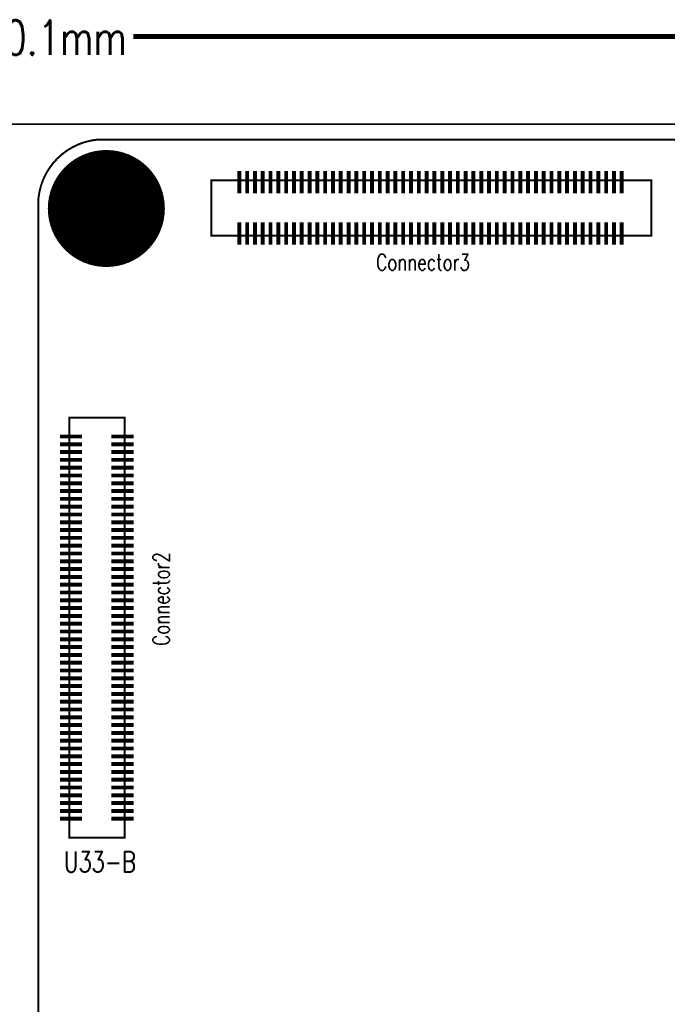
# Model space of a CAD drawing. Extents: x -14 to 157, y -7 to 92.
# Tile 125 of 129: x 75 to 109, y 41 to 92. Entities that reach past the tile are written whole.
import ezdxf

# ---------------------------------------------------------------- set-up
doc = ezdxf.new("R2010")
doc.units = 0
doc.linetypes.add('TRMIDX_2048', pattern=[2, 1, 1])
for name, color, linetype in [('BOARD_OUTLINE_00', 254, 'CONTINUOUS'), ('DIMENSION1_00', 254, 'CONTINUOUS'), ('DRIL_PLTE_THRU_01', 3, 'CONTINUOUS'), ('DRIL_PLTE_THRU_02', 171, 'CONTINUOUS'), ('DRIL_PLTE_THRU_03', 222, 'CONTINUOUS'), ('DRIL_PLTE_THRU_04', 2, 'CONTINUOUS'), ('DRIL_SYMBOL', 254, 'CONTINUOUS'), ('PADS_BOT', 56, 'CONTINUOUS'), ('PADS_INNER', 96, 'CONTINUOUS'), ('PADS_TOP', 96, 'CONTINUOUS'), ('PART_TOP_2DLINE_126', 183, 'CONTINUOUS'), ('TEXT_01', 96, 'CONTINUOUS'), ('TEXT_126', 254, 'CONTINUOUS')]:
    doc.layers.add(name, color=color, linetype=linetype)
doc.styles.add('W0$12', font='simplex', dxfattribs={"width": 0.75})
doc.styles.add('W0$15', font='simplex', dxfattribs={"width": 0.75})
doc.styles.add('W0$254', font='simplex', dxfattribs={"width": 0.75})

# ---------------------------------------------------------------- blocks, each defined once
blk = doc.blocks.new('BOARD_74')
at = {"layer": 'BOARD_OUTLINE_00', "const_width": 0.1}
blk.add_lwpolyline([(0, -3.5, -0.41421356), (3.5, 0), (156.51, 0, -0.41421356), (160.01, -3.5), (160.01, -86.52, -0.41421356), (156.51, -90.02), (3.5, -90.02, -0.41421356), (0, -86.52)], format="xyb", close=True, dxfattribs=at)
blk = doc.blocks.new('D_1dfeghi_9')
at = {"layer": 'DIMENSION1_00', "linetype": 'TRMIDX_2048', "const_width": 0.254}
blk.add_lwpolyline([(82.95, 4.943), (7.757, 4.943)], dxfattribs=at)
at = {"layer": 'TEXT_01', "style": 'W0$254', "width": 0.75}
blk.add_text('160.1mm', height=1.778, dxfattribs=at).set_placement((-1.145, 3.99))
blk = doc.blocks.new('SMOOTH_0$10008')
at = {"const_width": 0.05004}
blk.add_lwpolyline([(-0.02502, 0, 1), (0.02502, 0, 1)], format="xyb", close=True, dxfattribs=at)
blk = doc.blocks.new('PART_BODY_TOP_41')
at = {"layer": 'PART_TOP_2DLINE_126', "const_width": 0.1}
blk.add_lwpolyline([(-19.99, 24.5, -0.35461), (-16.99, 27.5), (17.03, 27.5, -0.345792), (20.03, 24.5), (20.03, -24.48, -0.403519), (17.03, -27.48), (-16.99, -27.48, -0.350685), (-19.99, -24.48)], format="xyb", close=True, dxfattribs=at)
blk.add_lwpolyline([(-18.41, 13.24), (-15.57, 13.24), (-15.57, -8.29), (-18.41, -8.29)], close=True, dxfattribs=at)
at = {"layer": 'PART_TOP_2DLINE_126'}
for p in [(-16.99, 27.5), (-19.99, 24.5), (-18.41, 13.24), (-15.57, 13.24), (-18.41, -8.29), (-15.57, -8.29)]:
    blk.add_blockref('SMOOTH_0$10008', p, dxfattribs=at)
blk = doc.blocks.new('DRIL_HOLE_0')
blk.add_lwpolyline([(0, 0, 1), (0, 0, 1)], format="xyb", close=True)
blk = doc.blocks.new('PAD_0')
blk.add_lwpolyline([(0, 0, 1), (0, 0, 1)], format="xyb", close=True)
blk = doc.blocks.new('PAD_11')
at = {"const_width": 0.2}
blk.add_lwpolyline([(-0.57, 0), (0.57, 0)], dxfattribs=at)
blk = doc.blocks.new('STK_TOP_98')
at = {"layer": 'DRIL_PLTE_THRU_01'}
blk.add_blockref('DRIL_HOLE_0', (0, 0), dxfattribs=at)
at = {"layer": 'DRIL_PLTE_THRU_02'}
blk.add_blockref('DRIL_HOLE_0', (0, 0), dxfattribs=at)
at = {"layer": 'DRIL_PLTE_THRU_03'}
blk.add_blockref('DRIL_HOLE_0', (0, 0), dxfattribs=at)
at = {"layer": 'DRIL_PLTE_THRU_04'}
blk.add_blockref('DRIL_HOLE_0', (0, 0), dxfattribs=at)
at = {"layer": 'PADS_BOT'}
blk.add_blockref('PAD_0', (0, 0), dxfattribs=at)
at = {"layer": 'PADS_INNER'}
blk.add_blockref('PAD_0', (0, 0), dxfattribs=at)
at = {"layer": 'PADS_TOP'}
blk.add_blockref('PAD_11', (0, 0), dxfattribs=at)
blk = doc.blocks.new('DRIL_SYMBOL_2$6')
at = {"layer": 'DRIL_SYMBOL', "const_width": 0.0508}
for points in [[(-0.254, 0), (0.254, 0)], [(0, -0.254), (0, 0.254)]]:
    blk.add_lwpolyline(points, dxfattribs=at)
blk = doc.blocks.new('DRIL_HOLE_2$6')
at = {"const_width": 1.3}
blk.add_lwpolyline([(-0.65, 0, 1), (0.65, 0, 1)], format="xyb", close=True, dxfattribs=at)
blk.add_blockref('DRIL_SYMBOL_2$6', (0, 0))
blk = doc.blocks.new('PAD_12')
at = {"const_width": 2}
blk.add_lwpolyline([(0, -1, 1), (0, 1, 1)], format="xyb", close=True, dxfattribs=at)
blk = doc.blocks.new('PAD_13')
at = {"const_width": 3}
blk.add_lwpolyline([(0, -1.5, 1), (0, 1.5, 1)], format="xyb", close=True, dxfattribs=at)
blk = doc.blocks.new('STK_TOP_341')
at = {"layer": 'DRIL_PLTE_THRU_01'}
blk.add_blockref('DRIL_HOLE_2$6', (0, 0), dxfattribs=at)
at = {"layer": 'DRIL_PLTE_THRU_02'}
blk.add_blockref('DRIL_HOLE_2$6', (0, 0), dxfattribs=at)
at = {"layer": 'DRIL_PLTE_THRU_03'}
blk.add_blockref('DRIL_HOLE_2$6', (0, 0), dxfattribs=at)
at = {"layer": 'DRIL_PLTE_THRU_04'}
blk.add_blockref('DRIL_HOLE_2$6', (0, 0), dxfattribs=at)
at = {"layer": 'PADS_BOT'}
blk.add_blockref('PAD_13', (0, 0), dxfattribs=at)
at = {"layer": 'PADS_INNER'}
blk.add_blockref('PAD_12', (0, 0), dxfattribs=at)
at = {"layer": 'PADS_TOP'}
blk.add_blockref('PAD_13', (0, 0), dxfattribs=at)
blk = doc.blocks.new('SYM_TOP_34')
for name, p in [('PART_BODY_TOP_41', (0, 0)), ('STK_TOP_341', (-16.51, 23.97)), ('STK_TOP_98', (-18.32, 12.28)), ('STK_TOP_98', (-15.68, 12.28)), ('STK_TOP_98', (-18.32, 11.88)), ('STK_TOP_98', (-15.68, 11.88)), ('STK_TOP_98', (-18.32, 11.48)), ('STK_TOP_98', (-18.32, 11.08)), ('STK_TOP_98', (-15.68, 11.48)), ('STK_TOP_98', (-15.68, 11.08)), ('STK_TOP_98', (-18.32, 10.68)), ('STK_TOP_98', (-15.68, 10.68)), ('STK_TOP_98', (-18.32, 10.28)), ('STK_TOP_98', (-15.68, 10.28)), ('STK_TOP_98', (-18.32, 9.88)), ('STK_TOP_98', (-15.68, 9.88)), ('STK_TOP_98', (-18.32, 9.48)), ('STK_TOP_98', (-18.32, 9.08)), ('STK_TOP_98', (-15.68, 9.48)), ('STK_TOP_98', (-15.68, 9.08)), ('STK_TOP_98', (-18.32, 8.68)), ('STK_TOP_98', (-15.68, 8.68)), ('STK_TOP_98', (-18.32, 8.28)), ('STK_TOP_98', (-15.68, 8.28)), ('STK_TOP_98', (-18.32, 7.88)), ('STK_TOP_98', (-18.32, 7.48)), ('STK_TOP_98', (-15.68, 7.88)), ('STK_TOP_98', (-15.68, 7.48)), ('STK_TOP_98', (-18.32, 7.08)), ('STK_TOP_98', (-15.68, 7.08)), ('STK_TOP_98', (-18.32, 6.68)), ('STK_TOP_98', (-15.68, 6.68)), ('STK_TOP_98', (-18.32, 6.28)), ('STK_TOP_98', (-15.68, 6.28)), ('STK_TOP_98', (-18.32, 5.88)), ('STK_TOP_98', (-18.32, 5.48)), ('STK_TOP_98', (-15.68, 5.88)), ('STK_TOP_98', (-15.68, 5.48)), ('STK_TOP_98', (-18.32, 5.08)), ('STK_TOP_98', (-15.68, 5.08)), ('STK_TOP_98', (-18.32, 4.68)), ('STK_TOP_98', (-15.68, 4.68)), ('STK_TOP_98', (-18.32, 4.28)), ('STK_TOP_98', (-15.68, 4.28)), ('STK_TOP_98', (-18.32, 3.88)), ('STK_TOP_98', (-18.32, 3.48)), ('STK_TOP_98', (-15.68, 3.88)), ('STK_TOP_98', (-15.68, 3.48)), ('STK_TOP_98', (-18.32, 3.08)), ('STK_TOP_98', (-15.68, 3.08)), ('STK_TOP_98', (-18.32, 2.68)), ('STK_TOP_98', (-15.68, 2.68)), ('STK_TOP_98', (-18.32, 2.28)), ('STK_TOP_98', (-15.68, 2.28)), ('STK_TOP_98', (-18.32, 1.88)), ('STK_TOP_98', (-18.32, 1.48)), ('STK_TOP_98', (-15.68, 1.88)), ('STK_TOP_98', (-15.68, 1.48)), ('STK_TOP_98', (-18.32, 1.08)), ('STK_TOP_98', (-15.68, 1.08)), ('STK_TOP_98', (-18.32, 0.68)), ('STK_TOP_98', (-15.68, 0.68)), ('STK_TOP_98', (-18.32, 0.28)), ('STK_TOP_98', (-15.68, 0.28)), ('STK_TOP_98', (-18.32, -0.12)), ('STK_TOP_98', (-18.32, -0.52)), ('STK_TOP_98', (-15.68, -0.12)), ('STK_TOP_98', (-15.68, -0.52)), ('STK_TOP_98', (-18.32, -0.92)), ('STK_TOP_98', (-15.68, -0.92)), ('STK_TOP_98', (-18.32, -1.32)), ('STK_TOP_98', (-15.68, -1.32)), ('STK_TOP_98', (-18.32, -1.72)), ('STK_TOP_98', (-15.68, -1.72)), ('STK_TOP_98', (-18.32, -2.12)), ('STK_TOP_98', (-18.32, -2.52)), ('STK_TOP_98', (-15.68, -2.12)), ('STK_TOP_98', (-15.68, -2.52)), ('STK_TOP_98', (-18.32, -2.92)), ('STK_TOP_98', (-15.68, -2.92)), ('STK_TOP_98', (-18.32, -3.32)), ('STK_TOP_98', (-15.68, -3.32)), ('STK_TOP_98', (-18.32, -3.72)), ('STK_TOP_98', (-18.32, -4.12)), ('STK_TOP_98', (-15.68, -3.72)), ('STK_TOP_98', (-15.68, -4.12)), ('STK_TOP_98', (-18.32, -4.52)), ('STK_TOP_98', (-15.68, -4.52)), ('STK_TOP_98', (-18.32, -4.92)), ('STK_TOP_98', (-15.68, -4.92)), ('STK_TOP_98', (-18.32, -5.32)), ('STK_TOP_98', (-15.68, -5.32)), ('STK_TOP_98', (-18.32, -5.72)), ('STK_TOP_98', (-18.32, -6.12)), ('STK_TOP_98', (-15.68, -5.72)), ('STK_TOP_98', (-15.68, -6.12)), ('STK_TOP_98', (-18.32, -6.52)), ('STK_TOP_98', (-15.68, -6.52)), ('STK_TOP_98', (-18.32, -6.92)), ('STK_TOP_98', (-15.68, -6.92)), ('STK_TOP_98', (-18.32, -7.32)), ('STK_TOP_98', (-15.68, -7.32))]:
    blk.add_blockref(name, p)
blk = doc.blocks.new('PART_TOP_19')
blk.add_blockref('SYM_TOP_34', (0, 0))
blk = doc.blocks.new('PART_BODY_TOP_43')
at = {"layer": 'PART_TOP_2DLINE_126', "const_width": 0.1}
blk.add_lwpolyline([(0, 0.01), (2.84, 0.01), (2.84, -22.54), (0, -22.54)], close=True, dxfattribs=at)
at = {"layer": 'PART_TOP_2DLINE_126'}
for p in [(0, 0.01), (2.84, 0.01), (0, -22.54), (2.84, -22.54)]:
    blk.add_blockref('SMOOTH_0$10008', p, dxfattribs=at)
blk = doc.blocks.new('SYM_TOP_36')
for name, p in [('PART_BODY_TOP_43', (0, 0)), ('STK_TOP_98', (0.09, -1.5)), ('STK_TOP_98', (2.73, -1.5)), ('STK_TOP_98', (0.09, -1.9)), ('STK_TOP_98', (2.73, -1.9)), ('STK_TOP_98', (0.09, -2.3)), ('STK_TOP_98', (2.73, -2.3)), ('STK_TOP_98', (0.09, -2.7)), ('STK_TOP_98', (0.09, -3.1)), ('STK_TOP_98', (2.73, -2.7)), ('STK_TOP_98', (2.73, -3.1)), ('STK_TOP_98', (0.09, -3.5)), ('STK_TOP_98', (2.73, -3.5)), ('STK_TOP_98', (0.09, -3.9)), ('STK_TOP_98', (2.73, -3.9)), ('STK_TOP_98', (0.09, -4.3)), ('STK_TOP_98', (2.73, -4.3)), ('STK_TOP_98', (0.09, -4.7)), ('STK_TOP_98', (0.09, -5.1)), ('STK_TOP_98', (2.73, -4.7)), ('STK_TOP_98', (2.73, -5.1)), ('STK_TOP_98', (0.09, -5.5)), ('STK_TOP_98', (2.73, -5.5)), ('STK_TOP_98', (0.09, -5.9)), ('STK_TOP_98', (2.73, -5.9)), ('STK_TOP_98', (0.09, -6.3)), ('STK_TOP_98', (2.73, -6.3)), ('STK_TOP_98', (0.09, -6.7)), ('STK_TOP_98', (0.09, -7.1)), ('STK_TOP_98', (2.73, -6.7)), ('STK_TOP_98', (2.73, -7.1)), ('STK_TOP_98', (0.09, -7.5)), ('STK_TOP_98', (2.73, -7.5)), ('STK_TOP_98', (0.09, -7.9)), ('STK_TOP_98', (2.73, -7.9)), ('STK_TOP_98', (0.09, -8.3)), ('STK_TOP_98', (2.73, -8.3)), ('STK_TOP_98', (0.09, -8.7)), ('STK_TOP_98', (0.09, -9.1)), ('STK_TOP_98', (2.73, -8.7)), ('STK_TOP_98', (2.73, -9.1)), ('STK_TOP_98', (0.09, -9.5)), ('STK_TOP_98', (2.73, -9.5)), ('STK_TOP_98', (0.09, -9.9)), ('STK_TOP_98', (2.73, -9.9)), ('STK_TOP_98', (0.09, -10.3)), ('STK_TOP_98', (0.09, -10.7)), ('STK_TOP_98', (2.73, -10.3)), ('STK_TOP_98', (2.73, -10.7)), ('STK_TOP_98', (0.09, -11.1)), ('STK_TOP_98', (2.73, -11.1)), ('STK_TOP_98', (0.09, -11.5)), ('STK_TOP_98', (2.73, -11.5)), ('STK_TOP_98', (0.09, -11.9)), ('STK_TOP_98', (2.73, -11.9)), ('STK_TOP_98', (0.09, -12.3)), ('STK_TOP_98', (0.09, -12.7)), ('STK_TOP_98', (2.73, -12.3)), ('STK_TOP_98', (2.73, -12.7)), ('STK_TOP_98', (0.09, -13.1)), ('STK_TOP_98', (2.73, -13.1)), ('STK_TOP_98', (0.09, -13.5)), ('STK_TOP_98', (2.73, -13.5)), ('STK_TOP_98', (0.09, -13.9)), ('STK_TOP_98', (2.73, -13.9)), ('STK_TOP_98', (0.09, -14.3)), ('STK_TOP_98', (0.09, -14.7)), ('STK_TOP_98', (2.73, -14.3)), ('STK_TOP_98', (2.73, -14.7)), ('STK_TOP_98', (0.09, -15.1)), ('STK_TOP_98', (2.73, -15.1)), ('STK_TOP_98', (0.09, -15.5)), ('STK_TOP_98', (2.73, -15.5)), ('STK_TOP_98', (0.09, -15.9)), ('STK_TOP_98', (2.73, -15.9)), ('STK_TOP_98', (0.09, -16.3)), ('STK_TOP_98', (0.09, -16.7)), ('STK_TOP_98', (2.73, -16.3)), ('STK_TOP_98', (2.73, -16.7)), ('STK_TOP_98', (0.09, -17.1)), ('STK_TOP_98', (2.73, -17.1)), ('STK_TOP_98', (0.09, -17.5)), ('STK_TOP_98', (2.73, -17.5)), ('STK_TOP_98', (0.09, -17.9)), ('STK_TOP_98', (2.73, -17.9)), ('STK_TOP_98', (0.09, -18.3)), ('STK_TOP_98', (0.09, -18.7)), ('STK_TOP_98', (2.73, -18.3)), ('STK_TOP_98', (2.73, -18.7)), ('STK_TOP_98', (0.09, -19.1)), ('STK_TOP_98', (2.73, -19.1)), ('STK_TOP_98', (0.09, -19.5)), ('STK_TOP_98', (2.73, -19.5)), ('STK_TOP_98', (0.09, -19.9)), ('STK_TOP_98', (2.73, -19.9)), ('STK_TOP_98', (0.09, -20.3)), ('STK_TOP_98', (0.09, -20.7)), ('STK_TOP_98', (2.73, -20.3)), ('STK_TOP_98', (2.73, -20.7)), ('STK_TOP_98', (0.09, -21.1)), ('STK_TOP_98', (2.73, -21.1))]:
    blk.add_blockref(name, p)
blk = doc.blocks.new('PART_TOP_26')
blk.add_blockref('SYM_TOP_36', (0, 0))

msp = doc.modelspace()

# ---------------------------------------------------------------- block references
for name, p in [('D_1dfeghi_9', (73.55, 86.057)), ('BOARD_74', (-3.5, 86.5)), ('PART_TOP_19', (96.43, 58.205))]:
    msp.add_blockref(name, p)
at = {"rotation": 270}
msp.add_blockref('PART_TOP_26', (107.835, 83.62), dxfattribs=at)

# ---------------------------------------------------------------- texts
at = {"layer": 'TEXT_126', "width": 0.75}
for s, height, style, p in [('Connector3', 0.84, 'W0$12', (93.75, 79)), ('U33-B', 1.05, 'W0$15', (77.75, 48.15))]:
    msp.add_text(s, height=height, dxfattribs=dict(at, style=style)).set_placement(p)
at = {"layer": 'TEXT_126', "style": 'W0$12', "width": 0.75}
msp.add_text('Connector2', height=0.84, rotation=90, dxfattribs=at).set_placement((83.15, 59.75))

doc.saveas('drawing.dxf')
